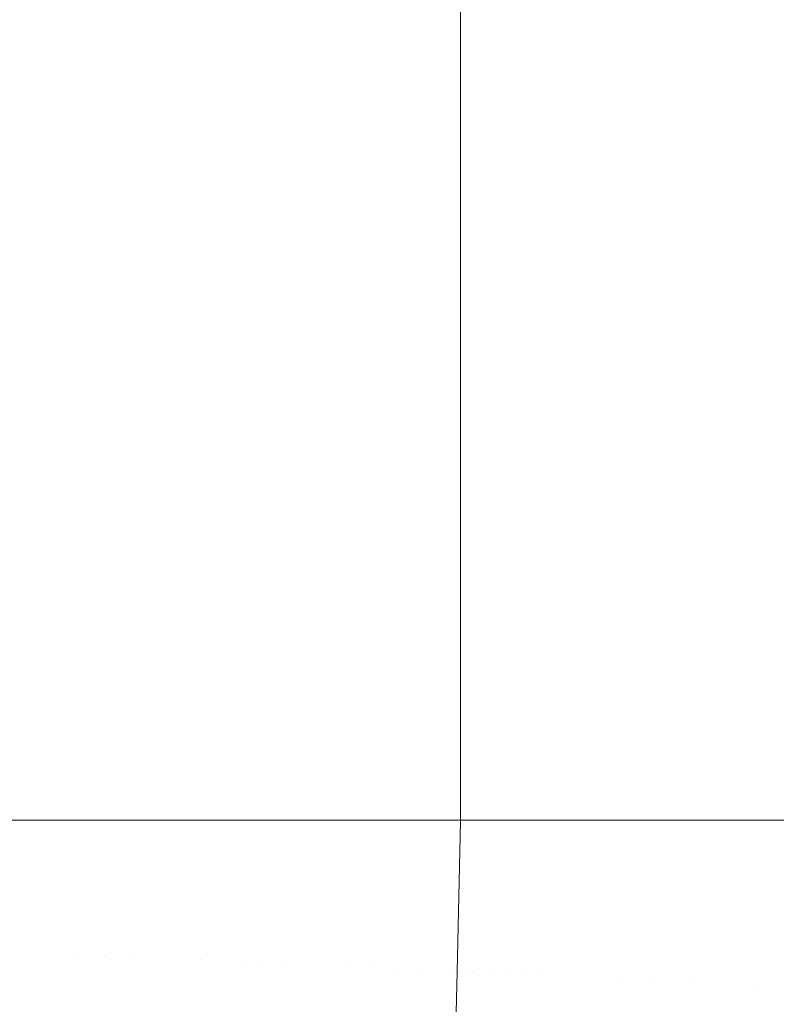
# Model space of a CAD drawing. Header units: centimetres. Extents: x -17.1 to 18.2, y 4.2 to 6.
# Tile 251 of 256: x 6.3401 to 6.3717, y 4.6925 to 4.7337. Entities that reach past the tile are written whole.
import ezdxf

# ---------------------------------------------------------------- set-up
doc = ezdxf.new("R2010")
doc.units = ezdxf.units.CM
doc.header["$LTSCALE"] = 2.54
doc.layers.add('Lucido design-1', color=7, linetype='Continuous')

# ---------------------------------------------------------------- blocks, each defined once
blk = doc.blocks.new('Gruppo-3-1')
at = {"color": 7, "linetype": 'Continuous', "lineweight": 9}
for points in [[(-17.020308, 5.900212, -2276.22217), (-17.020308, 4.300212, -2276.22217), (18.147234, 4.300212, -2276.22217), (18.147234, 5.900212, -2276.22217)], [(6.358491, 5.900212, -2276.92217), (6.358491, 4.700212, -2276.92217), (6.358491, 4.700212, -2276.72217), (6.358491, 5.900212, -2276.72217)]]:
    blk.add_3dface(points, dxfattribs=at)
for points, invisible_edges in [([(18.147234, 5.900212, -2277.02217), (6.24222, 4.401209, -2277.02217), (6.247738, 4.402007, -2277.02217)], 9), ([(6.24222, 4.401209, -2277.02217), (18.147234, 5.900212, -2277.02217), (18.147234, 4.300212, -2277.02217)], 9), ([(18.147234, 5.900212, -2277.02217), (6.247738, 4.402007, -2277.02217), (6.250767, 4.402575, -2277.02217)], 9), ([(6.250767, 4.402575, -2277.02217), (6.253268, 4.403044, -2277.02217), (18.147234, 5.900212, -2277.02217)], 10), ([(18.147234, 5.900212, -2277.02217), (6.253268, 4.403044, -2277.02217), (6.258817, 4.404324, -2277.02217)], 9), ([(18.147234, 5.900212, -2277.02217), (6.258817, 4.404324, -2277.02217), (6.26439, 4.405856, -2277.02217)], 9), ([(18.147234, 5.900212, -2277.02217), (6.26439, 4.405856, -2277.02217), (6.269994, 4.407647, -2277.02217)], 9), ([(18.147234, 5.900212, -2277.02217), (6.269994, 4.407647, -2277.02217), (6.275634, 4.409711, -2277.02217)], 9), ([(18.147234, 5.900212, -2277.02217), (6.275634, 4.409711, -2277.02217), (6.281313, 4.412058, -2277.02217)], 9), ([(18.147234, 5.900212, -2277.02217), (6.281313, 4.412058, -2277.02217), (6.287038, 4.414703, -2277.02217)], 9), ([(18.147234, 5.900212, -2277.02217), (6.287038, 4.414703, -2277.02217), (6.292811, 4.417664, -2277.02217)], 9), ([(18.147234, 5.900212, -2277.02217), (6.292811, 4.417664, -2277.02217), (6.298004, 4.420601, -2277.02217), (6.298635, 4.420958, -2277.02217)], 9), ([(18.147234, 5.900212, -2277.02217), (6.298635, 4.420958, -2277.02217), (6.304513, 4.424607, -2277.02217)], 9), ([(18.147234, 5.900212, -2277.02217), (6.304513, 4.424607, -2277.02217), (6.310445, 4.428633, -2277.02217)], 9), ([(18.147234, 5.900212, -2277.02217), (6.310445, 4.428633, -2277.02217), (6.316431, 4.433061, -2277.02217)], 9), ([(18.147234, 5.900212, -2277.02217), (6.316431, 4.433061, -2277.02217), (6.319508, 4.435537, -2277.02217), (6.322469, 4.437919, -2277.02217)], 9), ([(18.147234, 5.900212, -2277.02217), (6.322469, 4.437919, -2277.02217), (6.328555, 4.443236, -2277.02217)], 9), ([(18.147234, 5.900212, -2277.02217), (6.328555, 4.443236, -2277.02217), (6.334685, 4.449043, -2277.02217)], 9), ([(18.147234, 5.900212, -2277.02217), (6.334685, 4.449043, -2277.02217), (6.340848, 4.455373, -2277.02217)], 9), ([(6.339531, 5.900212, -2276.652128), (6.341588, 5.900212, -2276.655439), (6.341588, 4.700212, -2276.655439), (6.341449, 4.700212, -2276.655215)], 10), ([(6.341449, 4.700212, -2276.655215), (6.339531, 4.700212, -2276.652128), (6.339531, 5.900212, -2276.652128)], 10), ([(18.147234, 5.900212, -2277.02217), (6.340848, 4.455373, -2277.02217), (6.347034, 4.462262, -2277.02217)], 9), ([(6.341588, 5.900212, -2276.655439), (6.343608, 5.900212, -2276.659009), (6.343608, 4.700212, -2276.659009), (6.342565, 4.700212, -2276.657166)], 10), ([(6.342565, 4.700212, -2276.657166), (6.341588, 4.700212, -2276.655439), (6.341588, 5.900212, -2276.655439)], 10), ([(6.343608, 5.900212, -2276.659009), (6.345578, 5.900212, -2276.662847), (6.345578, 4.700212, -2276.662847), (6.343676, 4.700212, -2276.659142)], 10), ([(6.343676, 4.700212, -2276.659142), (6.343608, 4.700212, -2276.659009), (6.343608, 5.900212, -2276.659009)], 10), ([(6.345578, 5.900212, -2276.662847), (6.347483, 5.900212, -2276.666962), (6.347483, 4.700212, -2276.666962), (6.345755, 4.700212, -2276.663228)], 10), ([(6.345755, 4.700212, -2276.663228), (6.345578, 4.700212, -2276.662847), (6.345578, 5.900212, -2276.662847)], 10), ([(18.147234, 5.900212, -2277.02217), (6.347034, 4.462262, -2277.02217), (6.353228, 4.469745, -2277.02217)], 9), ([(6.347483, 5.900212, -2276.666962), (6.349303, 5.900212, -2276.671356), (6.349303, 4.700212, -2276.671356), (6.347686, 4.700212, -2276.667453)], 10), ([(6.347686, 4.700212, -2276.667453), (6.347483, 4.700212, -2276.666962), (6.347483, 5.900212, -2276.666962)], 10), ([(6.349303, 5.900212, -2276.671356), (6.35102, 5.900212, -2276.676031), (6.35102, 4.700212, -2276.676031), (6.349465, 4.700212, -2276.671797)], 10), ([(6.349465, 4.700212, -2276.671797), (6.349303, 4.700212, -2276.671356), (6.349303, 5.900212, -2276.671356)], 10), ([(6.35102, 5.900212, -2276.676031), (6.351571, 5.900212, -2276.677743), (6.352612, 4.700212, -2276.680982), (6.352544, 4.700212, -2276.680771)], 10), ([(6.352544, 4.700212, -2276.680771), (6.351088, 4.700212, -2276.676242), (6.35102, 5.900212, -2276.676031)], 10), ([(6.351088, 4.700212, -2276.676242), (6.35102, 4.700212, -2276.676031), (6.35102, 5.900212, -2276.676031)], 10), ([(6.352612, 4.700212, -2276.680982), (6.351571, 5.900212, -2276.677743), (6.352432, 5.900212, -2276.680421)], 9), ([(6.352432, 5.900212, -2276.680421), (6.352612, 5.900212, -2276.680982), (6.352612, 4.700212, -2276.680982)], 10), ([(6.354057, 5.900212, -2276.686198), (6.354057, 4.700212, -2276.686198), (6.352612, 4.700212, -2276.680982), (6.352612, 5.900212, -2276.680982)], 5), ([(18.147234, 5.900212, -2277.02217), (6.353228, 4.469745, -2277.02217), (6.356636, 4.474215, -2277.02217)], 9), ([(6.354057, 5.900212, -2276.686198), (6.355334, 5.900212, -2276.691663), (6.355334, 4.700212, -2276.691663), (6.354945, 4.700212, -2276.690001)], 10), ([(6.354945, 4.700212, -2276.690001), (6.354057, 4.700212, -2276.686198), (6.354057, 5.900212, -2276.686198)], 10), ([(6.356419, 4.700212, -2276.697354), (6.355334, 4.700212, -2276.691663), (6.355334, 5.900212, -2276.691663), (6.355893, 5.900212, -2276.694596)], 10), ([(6.355893, 5.900212, -2276.694596), (6.356419, 5.900212, -2276.697354), (6.356419, 4.700212, -2276.697354)], 10), ([(6.356712, 4.700212, -2276.699323), (6.356419, 4.700212, -2276.697354), (6.356419, 5.900212, -2276.697354), (6.356449, 5.900212, -2276.697555)], 10), ([(6.356449, 5.900212, -2276.697555), (6.356895, 5.900212, -2276.700558), (6.356712, 4.700212, -2276.699323)], 10), ([(6.356636, 4.474215, -2277.02217), (6.359413, 4.477858, -2277.02217), (18.147234, 5.900212, -2277.02217)], 10), ([(6.356895, 5.900212, -2276.700558), (6.357293, 5.900212, -2276.70324), (6.357293, 4.700212, -2276.70324), (6.356712, 4.700212, -2276.699323)], 10), ([(6.357293, 5.900212, -2276.70324), (6.357939, 5.900212, -2276.709286), (6.357939, 4.700212, -2276.709286), (6.357866, 4.700212, -2276.708602)], 10), ([(6.357866, 4.700212, -2276.708602), (6.357293, 4.700212, -2276.70324), (6.357293, 5.900212, -2276.70324)], 10), ([(6.358341, 5.900212, -2276.715448), (6.358341, 4.700212, -2276.715448), (6.357939, 4.700212, -2276.709286), (6.357939, 5.900212, -2276.709286)], 5), ([(6.358397, 4.700212, -2276.717713), (6.358341, 4.700212, -2276.715448), (6.358341, 5.900212, -2276.715448), (6.358431, 5.900212, -2276.719046)], 10), ([(6.358431, 5.900212, -2276.719046), (6.358489, 5.900212, -2276.721367), (6.358489, 4.700212, -2276.721367), (6.358397, 4.700212, -2276.717713)], 10), ([(6.358491, 5.900212, -2276.72217), (6.358491, 4.700212, -2276.72217), (6.358489, 4.700212, -2276.721367), (6.358489, 5.900212, -2276.721367)], 4), ([(6.358553, 4.700212, -2276.925343), (6.358491, 4.700212, -2276.92217), (6.358491, 5.900212, -2276.92217), (6.358552, 5.900212, -2276.925294)], 8), ([(6.358552, 5.900212, -2276.925294), (6.358607, 5.900212, -2276.928092), (6.358607, 4.700212, -2276.928092), (6.358553, 4.700212, -2276.925343)], 10), ([(6.358841, 4.700212, -2276.93198), (6.358607, 4.700212, -2276.928092), (6.358607, 5.900212, -2276.928092), (6.358813, 5.900212, -2276.931522)], 10), ([(6.358813, 5.900212, -2276.931522), (6.35898, 5.900212, -2276.934308), (6.35898, 4.700212, -2276.934308), (6.358841, 4.700212, -2276.93198)], 10), ([(6.359458, 4.700212, -2276.938996), (6.359096, 4.700212, -2276.935442), (6.35898, 5.900212, -2276.934308), (6.359326, 5.900212, -2276.937697)], 10), ([(6.359096, 4.700212, -2276.935442), (6.35898, 4.700212, -2276.934308), (6.35898, 5.900212, -2276.934308)], 10), ([(6.359326, 5.900212, -2276.937697), (6.359605, 5.900212, -2276.94044), (6.359605, 4.700212, -2276.94044), (6.359458, 4.700212, -2276.938996)], 10), ([(18.147234, 5.900212, -2277.02217), (6.359413, 4.477858, -2277.02217), (6.365564, 4.486638, -2277.02217)], 9), ([(6.359922, 4.700212, -2276.942636), (6.359605, 4.700212, -2276.94044), (6.359605, 5.900212, -2276.94044), (6.360088, 5.900212, -2276.943782)], 10), ([(6.360088, 5.900212, -2276.943782), (6.360471, 5.900212, -2276.94644), (6.360471, 4.700212, -2276.94644), (6.359922, 4.700212, -2276.942636)], 10), ([(6.361168, 4.700212, -2276.950165), (6.360471, 4.700212, -2276.94644), (6.360471, 5.900212, -2276.94644), (6.361089, 5.900212, -2276.949744)], 10), ([(6.361089, 5.900212, -2276.949744), (6.361561, 5.900212, -2276.952263), (6.361561, 4.700212, -2276.952263), (6.361168, 4.700212, -2276.950165)], 10), ([(6.36197, 4.700212, -2276.954038), (6.361561, 4.700212, -2276.952263), (6.361561, 5.900212, -2276.952263), (6.36232, 5.900212, -2276.955552)], 10), ([(6.36232, 5.900212, -2276.955552), (6.362856, 5.900212, -2276.957874), (6.362856, 4.700212, -2276.957874), (6.36197, 4.700212, -2276.954038)], 10), ([(6.363981, 4.700212, -2276.96196), (6.362856, 4.700212, -2276.957874), (6.362856, 5.900212, -2276.957874), (6.363766, 5.900212, -2276.961178)], 10), ([(6.363766, 5.900212, -2276.961178), (6.364334, 5.900212, -2276.963241), (6.364334, 4.700212, -2276.963241), (6.363981, 4.700212, -2276.96196)], 10), ([(6.365215, 4.700212, -2276.965982), (6.364334, 4.700212, -2276.963241), (6.364334, 5.900212, -2276.963241), (6.365412, 5.900212, -2276.966596)], 10), ([(6.365412, 5.900212, -2276.966596), (6.365973, 5.900212, -2276.968341), (6.365973, 4.700212, -2276.968341), (6.365215, 4.700212, -2276.965982)], 10), ([(6.365564, 4.486638, -2277.02217), (6.369371, 4.492466, -2277.02217), (18.147234, 5.900212, -2277.02217)], 10), ([(6.366595, 4.700212, -2276.970032), (6.365973, 4.700212, -2276.968341), (6.365973, 5.900212, -2276.968341), (6.366297, 5.900212, -2276.969223)], 10), ([(6.367747, 4.700212, -2276.973159), (6.366595, 4.700212, -2276.970032), (6.366297, 5.900212, -2276.969223), (6.367241, 5.900212, -2276.971786)], 10), ([(6.367241, 5.900212, -2276.971786), (6.367747, 5.900212, -2276.973159), (6.367747, 4.700212, -2276.973159)], 10), ([(6.368136, 4.700212, -2276.974092), (6.367747, 4.700212, -2276.973159), (6.367747, 5.900212, -2276.973159), (6.368218, 5.900212, -2276.974289)], 10), ([(6.369633, 4.700212, -2276.977684), (6.368136, 4.700212, -2276.974092), (6.368218, 5.900212, -2276.974289), (6.369235, 5.900212, -2276.976729)], 10), ([(6.369235, 5.900212, -2276.976729), (6.369633, 5.900212, -2276.977684), (6.369633, 4.700212, -2276.977684)], 10), ([(18.147234, 5.900212, -2277.02217), (6.369371, 4.492466, -2277.02217), (6.371905, 4.496635, -2277.02217)], 9), ([(6.370787, 4.700212, -2276.980154), (6.369633, 4.700212, -2276.977684), (6.369633, 5.900212, -2276.977684), (6.370295, 5.900212, -2276.9791)], 10), ([(6.370295, 5.900212, -2276.9791), (6.37161, 5.900212, -2276.981914), (6.37161, 4.700212, -2276.981914), (6.370787, 4.700212, -2276.980154)], 10), ([(6.372773, 4.700212, -2276.984153), (6.37161, 4.700212, -2276.981914), (6.37161, 5.900212, -2276.981914), (6.372509, 5.900212, -2276.983644)], 10), ([(6.339531, 4.700212, -2276.652128), (6.341449, 4.700212, -2276.655215), (6.341213, 4.68898, -2276.655213), (6.340052, 4.689093, -2276.653313)], 14), ([(6.342525, 4.694627, -2276.657156), (6.341213, 4.68898, -2276.655213), (6.341588, 4.700212, -2276.655439)], 11), ([(6.341213, 4.68898, -2276.655213), (6.341449, 4.700212, -2276.655215), (6.341588, 4.700212, -2276.655439)], 9), ([(6.341588, 4.700212, -2276.655439), (6.342565, 4.700212, -2276.657166), (6.342525, 4.694627, -2276.657156)], 10), ([(6.342525, 4.694627, -2276.657156), (6.342565, 4.700212, -2276.657166), (6.343608, 4.700212, -2276.659009)], 9), ([(6.343608, 4.700212, -2276.659009), (6.34362, 4.694574, -2276.65914), (6.342525, 4.694627, -2276.657156)], 11), ([(6.343608, 4.700212, -2276.659009), (6.343676, 4.700212, -2276.659142), (6.34362, 4.694574, -2276.65914)], 10), ([(6.344679, 4.694523, -2276.661164), (6.34362, 4.694574, -2276.65914), (6.343676, 4.700212, -2276.659142)], 11), ([(6.343676, 4.700212, -2276.659142), (6.345578, 4.700212, -2276.662847), (6.344679, 4.694523, -2276.661164)], 10), ([(6.345578, 4.700212, -2276.662847), (6.345755, 4.700212, -2276.663228), (6.345702, 4.694474, -2276.663225), (6.344679, 4.694523, -2276.661164)], 14), ([(6.346687, 4.694427, -2276.665321), (6.345702, 4.694474, -2276.663225), (6.345755, 4.700212, -2276.663228), (6.347483, 4.700212, -2276.666962)], 11), ([(6.347634, 4.694382, -2276.667449), (6.346687, 4.694427, -2276.665321), (6.347483, 4.700212, -2276.666962)], 11), ([(6.347483, 4.700212, -2276.666962), (6.347686, 4.700212, -2276.667453), (6.347634, 4.694382, -2276.667449)], 10), ([(6.348542, 4.694338, -2276.669608), (6.347634, 4.694382, -2276.667449), (6.347686, 4.700212, -2276.667453), (6.349303, 4.700212, -2276.671356)], 11), ([(6.349411, 4.694297, -2276.671794), (6.348542, 4.694338, -2276.669608), (6.349303, 4.700212, -2276.671356)], 11), ([(6.349303, 4.700212, -2276.671356), (6.349465, 4.700212, -2276.671797), (6.349411, 4.694297, -2276.671794)], 10), ([(6.35024, 4.694257, -2276.674006), (6.349411, 4.694297, -2276.671794), (6.349465, 4.700212, -2276.671797)], 11), ([(6.349465, 4.700212, -2276.671797), (6.35102, 4.700212, -2276.676031), (6.35024, 4.694257, -2276.674006)], 10), ([(6.35102, 4.700212, -2276.676031), (6.351029, 4.694219, -2276.676241), (6.35024, 4.694257, -2276.674006)], 11), ([(6.35102, 4.700212, -2276.676031), (6.351088, 4.700212, -2276.676242), (6.351029, 4.694219, -2276.676241)], 10), ([(6.351029, 4.694219, -2276.676241), (6.351088, 4.700212, -2276.676242), (6.352544, 4.700212, -2276.680771), (6.352485, 4.694149, -2276.680769)], 13), ([(6.352485, 4.694149, -2276.680769), (6.352544, 4.700212, -2276.680771), (6.352612, 4.700212, -2276.680982)], 9), ([(6.353776, 4.694087, -2276.68536), (6.352485, 4.694149, -2276.680769), (6.352612, 4.700212, -2276.680982)], 11), ([(6.352612, 4.700212, -2276.680982), (6.354057, 4.700212, -2276.686198), (6.353776, 4.694087, -2276.68536)], 10), ([(6.354904, 4.694033, -2276.689995), (6.353776, 4.694087, -2276.68536), (6.354057, 4.700212, -2276.686198)], 11), ([(6.354057, 4.700212, -2276.686198), (6.354945, 4.700212, -2276.690001), (6.354904, 4.694033, -2276.689995)], 10), ([(6.354904, 4.694033, -2276.689995), (6.354945, 4.700212, -2276.690001), (6.355334, 4.700212, -2276.691663)], 9), ([(6.355869, 4.693987, -2276.694654), (6.354904, 4.694033, -2276.689995), (6.355334, 4.700212, -2276.691663)], 11), ([(6.355334, 4.700212, -2276.691663), (6.356419, 4.700212, -2276.697354), (6.355869, 4.693987, -2276.694654)], 10), ([(6.356673, 4.693948, -2276.699319), (6.355869, 4.693987, -2276.694654), (6.356419, 4.700212, -2276.697354)], 11), ([(6.356419, 4.700212, -2276.697354), (6.356712, 4.700212, -2276.699323), (6.356673, 4.693948, -2276.699319)], 10), ([(6.356673, 4.693948, -2276.699319), (6.356712, 4.700212, -2276.699323), (6.357293, 4.700212, -2276.70324)], 9), ([(6.357293, 4.700212, -2276.70324), (6.357319, 4.693917, -2276.703974), (6.356673, 4.693948, -2276.699319)], 11), ([(6.357319, 4.693917, -2276.703974), (6.357293, 4.700212, -2276.70324), (6.357866, 4.700212, -2276.708602), (6.357812, 4.693894, -2276.7086)], 13), ([(6.357812, 4.693894, -2276.7086), (6.357866, 4.700212, -2276.708602), (6.357939, 4.700212, -2276.709286)], 9), ([(6.358156, 4.693877, -2276.713185), (6.357812, 4.693894, -2276.7086), (6.357939, 4.700212, -2276.709286)], 11), ([(6.357939, 4.700212, -2276.709286), (6.358341, 4.700212, -2276.715448), (6.358156, 4.693877, -2276.713185)], 10), ([(6.358358, 4.693868, -2276.717712), (6.358156, 4.693877, -2276.713185), (6.358341, 4.700212, -2276.715448)], 11), ([(6.358341, 4.700212, -2276.715448), (6.358397, 4.700212, -2276.717713), (6.358358, 4.693868, -2276.717712)], 10), ([(6.358489, 4.700212, -2276.721367), (6.358355, 4.693866, -2276.72217), (6.358358, 4.693868, -2276.717712)], 11), ([(6.358489, 4.700212, -2276.721367), (6.358491, 4.700212, -2276.72217), (6.358491, 4.700162, -2276.72217), (6.358355, 4.693866, -2276.72217)], 8), ([(6.358457, 4.693863, -2276.925344), (6.358355, 4.693866, -2276.92217), (6.358491, 4.700162, -2276.92217)], 9), ([(6.358355, 4.693866, -2276.72217), (6.358491, 4.700162, -2276.72217), (6.358491, 4.700162, -2276.92217), (6.358355, 4.693866, -2276.92217)], 10), ([(6.358358, 4.693868, -2276.717712), (6.358397, 4.700212, -2276.717713), (6.358489, 4.700212, -2276.721367)], 9), ([(6.358491, 4.700162, -2276.92217), (6.358553, 4.700212, -2276.925343), (6.358457, 4.693863, -2276.925344)], 11), ([(6.358457, 4.693863, -2276.925344), (6.358553, 4.700212, -2276.925343), (6.358607, 4.700212, -2276.928092)], 9), ([(6.358607, 4.700212, -2276.928092), (6.358562, 4.693858, -2276.928615), (6.358457, 4.693863, -2276.925344)], 11), ([(6.358491, 4.700162, -2276.92217), (6.358491, 4.700212, -2276.92217), (6.358553, 4.700212, -2276.925343)], 8), ([(6.358491, 4.700162, -2276.92217), (6.358491, 4.700162, -2276.72217), (6.358491, 4.700212, -2276.72217), (6.358491, 4.700212, -2276.92217)], 1), ([(6.358841, 4.700212, -2276.93198), (6.358743, 4.693849, -2276.931982), (6.358562, 4.693858, -2276.928615)], 11), ([(6.358562, 4.693858, -2276.928615), (6.358607, 4.700212, -2276.928092), (6.358841, 4.700212, -2276.93198)], 9), ([(6.358743, 4.693849, -2276.931982), (6.358841, 4.700212, -2276.93198), (6.35898, 4.700212, -2276.934308)], 9), ([(6.35898, 4.700212, -2276.934308), (6.35901, 4.693836, -2276.935444), (6.358743, 4.693849, -2276.931982)], 11), ([(6.35898, 4.700212, -2276.934308), (6.359096, 4.700212, -2276.935442), (6.35901, 4.693836, -2276.935444)], 10), ([(6.35901, 4.693836, -2276.935444), (6.359096, 4.700212, -2276.935442), (6.359458, 4.700212, -2276.938996), (6.359368, 4.693819, -2276.938998)], 13), ([(6.359826, 4.693797, -2276.942641), (6.359368, 4.693819, -2276.938998), (6.359605, 4.700212, -2276.94044)], 11), ([(6.359368, 4.693819, -2276.938998), (6.359458, 4.700212, -2276.938996), (6.359605, 4.700212, -2276.94044)], 9), ([(6.359605, 4.700212, -2276.94044), (6.359922, 4.700212, -2276.942636), (6.359826, 4.693797, -2276.942641)], 10), ([(6.360391, 4.69377, -2276.946366), (6.359826, 4.693797, -2276.942641), (6.359922, 4.700212, -2276.942636)], 11), ([(6.359922, 4.700212, -2276.942636), (6.360471, 4.700212, -2276.94644), (6.360391, 4.69377, -2276.946366)], 10), ([(6.361072, 4.693737, -2276.95017), (6.360391, 4.69377, -2276.946366), (6.360471, 4.700212, -2276.94644)], 11), ([(6.360471, 4.700212, -2276.94644), (6.361168, 4.700212, -2276.950165), (6.361072, 4.693737, -2276.95017)], 10), ([(6.361072, 4.693737, -2276.95017), (6.361168, 4.700212, -2276.950165), (6.361561, 4.700212, -2276.952263)], 9), ([(6.361561, 4.700212, -2276.952263), (6.361877, 4.693699, -2276.954044), (6.361072, 4.693737, -2276.95017)], 11), ([(6.361561, 4.700212, -2276.952263), (6.36197, 4.700212, -2276.954038), (6.361877, 4.693699, -2276.954044)], 10), ([(6.361877, 4.693699, -2276.954044), (6.36197, 4.700212, -2276.954038), (6.362856, 4.700212, -2276.957874)], 9), ([(6.362856, 4.700212, -2276.957874), (6.362814, 4.693654, -2276.957979), (6.361877, 4.693699, -2276.954044)], 11), ([(6.362814, 4.693654, -2276.957979), (6.362856, 4.700212, -2276.957874), (6.363981, 4.700212, -2276.96196), (6.363891, 4.693602, -2276.961965)], 13), ([(6.365118, 4.693543, -2276.96599), (6.363891, 4.693602, -2276.961965), (6.364334, 4.700212, -2276.963241)], 11), ([(6.363891, 4.693602, -2276.961965), (6.363981, 4.700212, -2276.96196), (6.364334, 4.700212, -2276.963241)], 9), ([(6.364334, 4.700212, -2276.963241), (6.365215, 4.700212, -2276.965982), (6.365118, 4.693543, -2276.96599)], 10), ([(6.365118, 4.693543, -2276.96599), (6.365215, 4.700212, -2276.965982), (6.365973, 4.700212, -2276.968341)], 9), ([(6.365973, 4.700212, -2276.968341), (6.366501, 4.693477, -2276.97004), (6.365118, 4.693543, -2276.96599)], 11), ([(6.365973, 4.700212, -2276.968341), (6.366595, 4.700212, -2276.970032), (6.366501, 4.693477, -2276.97004)], 10), ([(6.366501, 4.693477, -2276.97004), (6.366595, 4.700212, -2276.970032), (6.367747, 4.700212, -2276.973159)], 9), ([(6.367747, 4.700212, -2276.973159), (6.368049, 4.693403, -2276.974099), (6.366501, 4.693477, -2276.97004)], 11), ([(6.367747, 4.700212, -2276.973159), (6.368136, 4.700212, -2276.974092), (6.368049, 4.693403, -2276.974099)], 10), ([(6.368049, 4.693403, -2276.974099), (6.368136, 4.700212, -2276.974092), (6.369633, 4.700212, -2276.977684)], 9), ([(6.369633, 4.700212, -2276.977684), (6.369768, 4.693321, -2276.978149), (6.368049, 4.693403, -2276.974099)], 11), ([(6.370693, 4.693276, -2276.980164), (6.369768, 4.693321, -2276.978149), (6.369633, 4.700212, -2276.977684), (6.370787, 4.700212, -2276.980154)], 11), ([(6.370693, 4.693276, -2276.980164), (6.370787, 4.700212, -2276.980154), (6.37161, 4.700212, -2276.981914)], 9), ([(6.37161, 4.700212, -2276.981914), (6.371663, 4.69323, -2276.98217), (6.370693, 4.693276, -2276.980164)], 11), ([(6.372679, 4.693181, -2276.984163), (6.371663, 4.69323, -2276.98217), (6.37161, 4.700212, -2276.981914), (6.372773, 4.700212, -2276.984153)], 11), ([(6.342525, 4.694627, -2276.657156), (6.342341, 4.68887, -2276.657156), (6.341213, 4.68898, -2276.655213)], 11), ([(6.34362, 4.694574, -2276.65914), (6.343434, 4.688764, -2276.65914), (6.342341, 4.68887, -2276.657156), (6.342525, 4.694627, -2276.657156)], 15), ([(6.344492, 4.68866, -2276.661164), (6.343434, 4.688764, -2276.65914), (6.34362, 4.694574, -2276.65914), (6.344679, 4.694523, -2276.661164)], 15), ([(6.344679, 4.694523, -2276.661164), (6.345702, 4.694474, -2276.663225), (6.345513, 4.688561, -2276.663225), (6.344492, 4.68866, -2276.661164)], 15), ([(6.346497, 4.688465, -2276.665321), (6.345513, 4.688561, -2276.663225), (6.345702, 4.694474, -2276.663225), (6.346687, 4.694427, -2276.665321)], 15), ([(6.346687, 4.694427, -2276.665321), (6.347634, 4.694382, -2276.667449), (6.347442, 4.688373, -2276.667449), (6.346497, 4.688465, -2276.665321)], 15), ([(6.348349, 4.688284, -2276.669608), (6.347442, 4.688373, -2276.667449), (6.347634, 4.694382, -2276.667449), (6.348542, 4.694338, -2276.669608)], 15), ([(6.348542, 4.694338, -2276.669608), (6.349411, 4.694297, -2276.671794), (6.349217, 4.6882, -2276.671794), (6.348349, 4.688284, -2276.669608)], 15), ([(6.350044, 4.688119, -2276.674006), (6.349217, 4.6882, -2276.671794), (6.349411, 4.694297, -2276.671794), (6.35024, 4.694257, -2276.674006)], 15), ([(6.35024, 4.694257, -2276.674006), (6.351029, 4.694219, -2276.676241), (6.350832, 4.688042, -2276.676241), (6.350044, 4.688119, -2276.674006)], 15), ([(6.352485, 4.694149, -2276.680769), (6.352285, 4.6879, -2276.680769), (6.350832, 4.688042, -2276.676241), (6.351029, 4.694219, -2276.676241)], 15), ([(6.353776, 4.694087, -2276.68536), (6.353575, 4.687775, -2276.68536), (6.352285, 4.6879, -2276.680769), (6.352485, 4.694149, -2276.680769)], 15), ([(6.354904, 4.694033, -2276.689995), (6.354701, 4.687665, -2276.689995), (6.353575, 4.687775, -2276.68536), (6.353776, 4.694087, -2276.68536)], 15), ([(6.355869, 4.693987, -2276.694654), (6.355664, 4.687571, -2276.694654), (6.354701, 4.687665, -2276.689995), (6.354904, 4.694033, -2276.689995)], 15), ([(6.356673, 4.693948, -2276.699319), (6.356467, 4.687493, -2276.699319), (6.355664, 4.687571, -2276.694654), (6.355869, 4.693987, -2276.694654)], 15), ([(6.357319, 4.693917, -2276.703974), (6.357112, 4.68743, -2276.703974), (6.356467, 4.687493, -2276.699319), (6.356673, 4.693948, -2276.699319)], 15), ([(6.357812, 4.693894, -2276.7086), (6.357604, 4.687382, -2276.7086), (6.357112, 4.68743, -2276.703974), (6.357319, 4.693917, -2276.703974)], 15), ([(6.358156, 4.693877, -2276.713185), (6.357948, 4.687348, -2276.713185), (6.357604, 4.687382, -2276.7086), (6.357812, 4.693894, -2276.7086)], 15), ([(6.358358, 4.693868, -2276.717712), (6.35815, 4.687329, -2276.717712), (6.357948, 4.687348, -2276.713185), (6.358156, 4.693877, -2276.713185)], 15), ([(6.35815, 4.687329, -2276.717712), (6.358358, 4.693868, -2276.717712), (6.358355, 4.693866, -2276.72217)], 11), ([(6.358355, 4.693866, -2276.72217), (6.358213, 4.687257, -2276.72217), (6.35815, 4.687329, -2276.717712)], 10), ([(6.358249, 4.687319, -2276.925344), (6.358213, 4.687257, -2276.92217), (6.358355, 4.693866, -2276.92217)], 9), ([(6.358355, 4.693866, -2276.92217), (6.358213, 4.687257, -2276.92217), (6.358213, 4.687257, -2276.72217), (6.358355, 4.693866, -2276.72217)], 10), ([(6.358355, 4.693866, -2276.92217), (6.358457, 4.693863, -2276.925344), (6.358249, 4.687319, -2276.925344)], 11), ([(6.358457, 4.693863, -2276.925344), (6.358562, 4.693858, -2276.928615), (6.358353, 4.687309, -2276.928615), (6.358249, 4.687319, -2276.925344)], 15), ([(6.358743, 4.693849, -2276.931982), (6.358534, 4.687291, -2276.931982), (6.358353, 4.687309, -2276.928615), (6.358562, 4.693858, -2276.928615)], 15), ([(6.35901, 4.693836, -2276.935444), (6.3588, 4.687265, -2276.935444), (6.358534, 4.687291, -2276.931982), (6.358743, 4.693849, -2276.931982)], 15), ([(6.359368, 4.693819, -2276.938998), (6.359158, 4.68723, -2276.938998), (6.3588, 4.687265, -2276.935444), (6.35901, 4.693836, -2276.935444)], 15), ([(6.359826, 4.693797, -2276.942641), (6.359615, 4.687186, -2276.942641), (6.359158, 4.68723, -2276.938998), (6.359368, 4.693819, -2276.938998)], 15), ([(6.360391, 4.69377, -2276.946366), (6.360179, 4.687131, -2276.946366), (6.359615, 4.687186, -2276.942641), (6.359826, 4.693797, -2276.942641)], 15), ([(6.361072, 4.693737, -2276.95017), (6.360859, 4.687064, -2276.95017), (6.360179, 4.687131, -2276.946366), (6.360391, 4.69377, -2276.946366)], 15), ([(6.361877, 4.693699, -2276.954044), (6.361662, 4.686986, -2276.954044), (6.360859, 4.687064, -2276.95017), (6.361072, 4.693737, -2276.95017)], 15), ([(6.362814, 4.693654, -2276.957979), (6.362598, 4.686895, -2276.957979), (6.361662, 4.686986, -2276.954044), (6.361877, 4.693699, -2276.954044)], 15), ([(6.363891, 4.693602, -2276.961965), (6.363674, 4.68679, -2276.961965), (6.362598, 4.686895, -2276.957979), (6.362814, 4.693654, -2276.957979)], 15), ([(6.365118, 4.693543, -2276.96599), (6.364899, 4.68667, -2276.96599), (6.363674, 4.68679, -2276.961965), (6.363891, 4.693602, -2276.961965)], 15), ([(6.366501, 4.693477, -2276.97004), (6.36628, 4.686536, -2276.97004), (6.364899, 4.68667, -2276.96599), (6.365118, 4.693543, -2276.96599)], 15), ([(6.368049, 4.693403, -2276.974099), (6.367825, 4.686385, -2276.974099), (6.36628, 4.686536, -2276.97004), (6.366501, 4.693477, -2276.97004)], 15), ([(6.368661, 4.686304, -2276.976126), (6.367825, 4.686385, -2276.974099), (6.368049, 4.693403, -2276.974099)], 11), ([(6.368049, 4.693403, -2276.974099), (6.369768, 4.693321, -2276.978149), (6.368661, 4.686304, -2276.976126)], 11), ([(6.369768, 4.693321, -2276.978149), (6.369541, 4.686218, -2276.978149), (6.368661, 4.686304, -2276.976126)], 11), ([(6.370465, 4.686128, -2276.980164), (6.369541, 4.686218, -2276.978149), (6.369768, 4.693321, -2276.978149), (6.370693, 4.693276, -2276.980164)], 15), ([(6.370693, 4.693276, -2276.980164), (6.371663, 4.69323, -2276.98217), (6.371434, 4.686033, -2276.98217), (6.370465, 4.686128, -2276.980164)], 15), ([(6.372448, 4.685934, -2276.984163), (6.371434, 4.686033, -2276.98217), (6.371663, 4.69323, -2276.98217), (6.372679, 4.693181, -2276.984163)], 15)]:
    blk.add_3dface(points, dxfattribs=dict(at, invisible_edges=invisible_edges))
blk = doc.blocks.new('Gruppo-4-1')
at = {"color": 7}
blk.add_blockref('Gruppo-3-1', (0, 0), dxfattribs=at)

msp = doc.modelspace()

# ---------------------------------------------------------------- block references
at = {"layer": 'Lucido design-1', "color": 7}
msp.add_blockref('Gruppo-4-1', (0, 0), dxfattribs=at)

doc.saveas('drawing.dxf')
